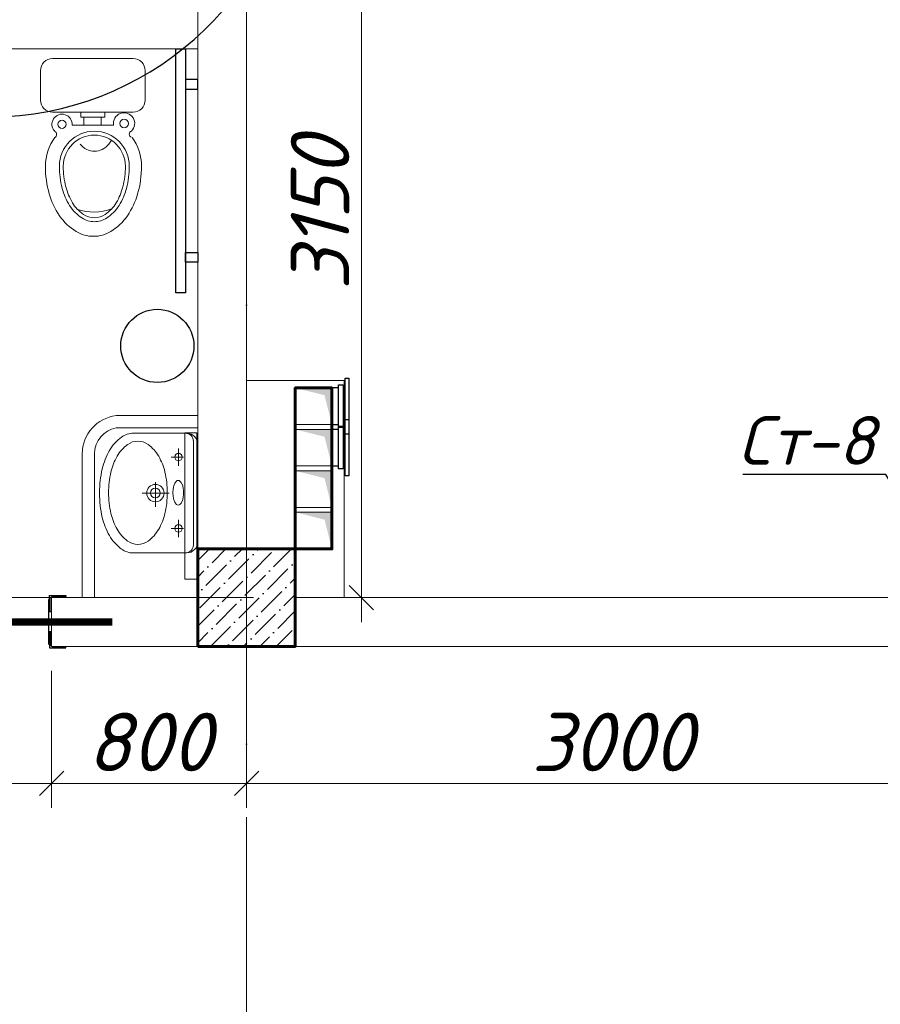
# Model space of a CAD drawing. Header units: millimetres. Extents: x 363306 to 7757304, y 1022887 to 1207196.
# Tile 165 of 256: x 974132 to 977662, y 1077143 to 1081180. Entities that reach past the tile are written whole.
import ezdxf
from ezdxf import colors
from ezdxf.entities.mleader import LeaderData, LeaderLine
from ezdxf.math import Vec2, Vec3

# ---------------------------------------------------------------- set-up
doc = ezdxf.new("R2010")
doc.units = ezdxf.units.MM
doc.linetypes.add('ACAD_ISO10W100', pattern=[18, 12, -3, 0, -3])
for name, color, linetype, lineweight in [('.', 7, 'Continuous', 15), ('5   0.30', 1, 'Continuous', 30), ('размеры', 12, 'Continuous', 15), ('Сантехника', 150, 'Continuous', 13)]:
    doc.layers.add(name, color=color, linetype=linetype, lineweight=lineweight)
doc.layers.add('0 @ 100', color=7, linetype='Continuous')
doc.layers.add('kcd_tx', color=7, linetype='Continuous')
doc.styles.add('iso', font='isocpeur.TTF')
doc.styles.add('ISOCPEUR', font='isocpeur.TTF')
doc.styles.get("Standard").update_dxf_attribs({"font": 'isocpeui.ttf'})
doc.styles.add('ГОСТ 2.304', font='isocpeui.ttf')
doc.dimstyles.new('Санжар', dxfattribs={"dimtxt": 240, "dimasz": 200, "dimexe": 200, "dimexo": 200, "dimgap": 50, "dimtad": 1, "dimdec": 0, "dimtxsty": 'Standard', "dimblk": 'OBLIQUE', "dimcen": 2.5, "dimdle": 200, "dimclrd": 152, "dimclre": 152, "dimclrt": 152, "dimadec": 0, "dimazin": 0, "dimtfac": 1, "dimtdec": 0, "dimtmove": 0, "dimatfit": 3, "dimldrblk": 'OBLIQUE', "dimfxl": 0, "dimlwd": 0, "dimlwe": 0, "dimarcsym": 0})

# ---------------------------------------------------------------- blocks, each defined once
blk = doc.blocks.new('Раковина')
at = {"layer": 'Сантехника'}
for p, q in [((-272.7, -142), (-272.7, 108.5)), ((272.7, 108.5), (272.7, -142)), ((0, -61.3), (0, 61.3)), ((49.5, 1.4), (-63, 1.4)), ((-161, -127), (-161, -69.9)), ((164.1, -127), (164.1, -69.9)), ((-121.4, -104.1), (-200.6, -104.1)), ((203.6, -104.1), (124.5, -104.1)), ((-239.8, -172), (0, -172)), ((239.8, -172), (0, -172)), ((0, -192), (-222.7, -192)), ((222.7, -192), (0, -192))]:
    blk.add_line(p, q, dxfattribs=at)
for centre, radius in [((0, 1.4), 39.9), ((0, 1.4), 22.4), ((-161, -104.1), 17.1), ((164.1, -104.1), 17.1)]:
    blk.add_circle(centre, radius, dxfattribs=at)
for centre, radius, start, end in [((-39.1, -60), 312.1, 103.2739, 119.663), ((-1.8, -218.2), 474.6, 90, 103.2739), ((-1.8, -218.2), 474.6, 89.7855, 90), ((1.8, -218.2), 474.6, 90, 90.2145), ((1.8, -218.2), 474.6, 76.7261, 90), ((39.1, -60), 312.1, 60.337, 76.7261), ((-95.9, 39.7), 197.4, 119.663, 143.9722), ((-30.9, -59.3), 270.9, 103.2739, 119.663), ((1.5, -196.6), 412, 90, 103.2739), ((1.5, -196.6), 412, 76.7261, 90), ((33.9, -59.3), 270.9, 60.337, 76.7261), ((95.9, 39.7), 197.4, 36.0278, 60.337), ((-181.5, 102), 91.5, 143.9722, 180), ((-80.1, 27.3), 171.3, 119.663, 143.9722), ((83.2, 27.3), 171.3, 36.0278, 60.337), ((181.5, 102), 91.5, 0, 36.0278), ((-181.5, 102), 91.5, 180, 184.1196), ((-154.5, 81.3), 79.4, 143.9722, 180), ((157.6, 81.3), 79.4, 0, 36.0278), ((181.5, 102), 91.5, 355.8804, 0), ((-154.5, 81.3), 79.4, 180, 216.0278), ((157.6, 81.3), 79.4, 323.9722, 0), ((-80.1, 135.4), 171.3, 216.0278, 240.337), ((83.2, 135.4), 171.3, 299.663, 323.9722), ((-30.9, 221.9), 270.9, 240.337, 256.7261), ((1.5, 359.2), 412, 256.7261, 270), ((1.5, 359.2), 412, 270, 283.2739), ((33.9, 221.9), 270.9, 283.2739, 299.663), ((-22.1, -123.1), 40.8, 113.3198, 136.143), ((-7.8, -156), 76.8, 100.124, 113.3198), ((1.5, -208.6), 130.2, 90, 100.124), ((1.5, -208.6), 130.2, 79.876, 90), ((10.9, -156), 76.8, 66.6802, 79.876), ((25.2, -123.1), 40.8, 43.857, 66.6802), ((-43.2, -102.7), 11.5, 136.143, 180), ((-43.2, -102.7), 11.5, 180, 223.857), ((-22.1, -82.4), 40.8, 223.857, 246.6802), ((-7.8, -49.4), 76.8, 246.6802, 259.876), ((1.5, 3.2), 130.2, 259.876, 270), ((1.5, 3.2), 130.2, 270, 280.124), ((10.9, -49.4), 76.8, 280.124, 293.3198), ((25.2, -82.4), 40.8, 293.3198, 316.143), ((46.3, -102.7), 11.5, 0, 43.857), ((46.3, -102.7), 11.5, 316.143, 0), ((-235.8, -135.2), 37.1, 180, 270), ((-222.7, -142), 50, 180, 270), ((222.7, -142), 50, 270, 0), ((235.8, -135.2), 37.1, 270, 0)]:
    blk.add_arc(centre, radius, start, end, dxfattribs=at)
blk = doc.blocks.new('42')
at = {"layer": 'Сантехника', "lineweight": 15, "ltscale": 5}
for p, q in [((16810613.9, -7008752.9), (16810733.9, -7008752.9)), ((16810613.9, -7008752.9), (16810733.9, -7008752.9)), ((16810563.9, -7009132.9), (16810563.9, -7008802.9)), ((16810563.9, -7009132.9), (16810563.9, -7008802.9)), ((16810783.9, -7008802.9), (16810783.9, -7009132.9)), ((16810783.9, -7008802.9), (16810783.9, -7009132.9)), ((16810836.8, -7008930.3), (16810836.8, -7008883.1)), ((16810836.8, -7008930.3), (16810836.8, -7008883.1)), ((16810783.9, -7008918.1), (16810804.6, -7008918.1)), ((16810783.9, -7009017.7), (16810783.9, -7008918.1)), ((16810783.9, -7008918.1), (16810804.6, -7008918.1)), ((16810783.9, -7009017.7), (16810783.9, -7008918.1)), ((16810804.6, -7008918.1), (16810804.6, -7008930.3)), ((16810804.6, -7008918.1), (16810804.6, -7008930.3)), ((16810804.6, -7008930.3), (16810836.8, -7008930.3)), ((16810804.6, -7008930.3), (16810804.6, -7009002)), ((16810804.6, -7008930.3), (16810836.8, -7008930.3)), ((16810804.6, -7008930.3), (16810804.6, -7009002)), ((16810836.8, -7009002), (16810836.8, -7008930.3)), ((16810836.8, -7009002), (16810836.8, -7008930.3)), ((16810804.6, -7009017.7), (16810783.9, -7009017.7)), ((16810804.6, -7009017.7), (16810783.9, -7009017.7)), ((16810804.6, -7009002), (16810804.6, -7009017.7)), ((16810838.9, -7009002), (16810804.6, -7009002)), ((16810804.6, -7009002), (16810804.6, -7009017.7)), ((16810838.9, -7009002), (16810804.6, -7009002)), ((16810836.8, -7009053.1), (16810836.8, -7009002)), ((16810836.8, -7009053.1), (16810836.8, -7009002)), ((16810733.9, -7009182.9), (16810613.9, -7009182.9)), ((16810733.9, -7009182.9), (16810613.9, -7009182.9))]:
    blk.add_line(p, q, dxfattribs=at)
for centre, radius in [((16810833.5, -7008841.6), 16.8), ((16810833.5, -7008841.6), 16.8), ((16810829.9, -7009096.1), 17.7), ((16810829.9, -7009096.1), 17.7)]:
    blk.add_circle(centre, radius, dxfattribs=at)
for centre, radius, start, end in [((16810613.9, -7008802.9), 50, 90, 180), ((16810613.9, -7008802.9), 50, 90, 180), ((16810733.9, -7008802.9), 50, 0, 90), ((16810733.9, -7008802.9), 50, 0, 90), ((16811005, -7008970.5), 197.2, 90, 126.6276), ((16811005, -7008970.5), 197.2, 90, 126.6276), ((16811005, -7008970.5), 197.2, 90, 126.6276), ((16811005, -7008970.5), 197.2, 90, 126.6276), ((16811005, -7009191.7), 418.4, 74.1534, 90), ((16811005, -7009191.7), 418.4, 74.1534, 90), ((16811005, -7009191.7), 418.4, 74.1534, 90), ((16811005, -7009191.7), 418.4, 74.1534, 90), ((16810833.5, -7008841.6), 41.7, 46.3561, 274.5234), ((16810833.5, -7008841.6), 41.7, 46.3561, 274.5234), ((16810875.1, -7008804), 14.8, 210.1316, 329.8684), ((16810875.1, -7008804), 14.8, 210.1316, 329.8684), ((16811035.9, -7009082.9), 305.2, 55.5781, 74.1534), ((16811005, -7008974.1), 143.4, 90, 270), ((16811005, -7008974.1), 143.4, 90, 270), ((16811005, -7008974.1), 127.3, 90, 270), ((16811005, -7008974.1), 127.3, 90, 270), ((16811005, -7009191.8), 361.1, 75.3961, 90), ((16811005, -7009191.8), 361.1, 75.3961, 90), ((16811005, -7009199), 352.3, 76.0396, 90), ((16811005, -7009199), 352.3, 76.0396, 90), ((16811032.6, -7009088), 237.8, 59.0295, 76.0396), ((16811032.6, -7009088), 237.8, 59.0295, 76.0396), ((16811033, -7009084.4), 250.1, 57.8288, 75.3961), ((16811033, -7009084.4), 250.1, 57.8288, 75.3961), ((16811083.1, -7009014), 221.7, 31.1508, 55.5781), ((16811074.6, -7009017.9), 156.2, 34.6124, 59.0295), ((16811074.6, -7009017.9), 156.2, 34.6124, 59.0295), ((16811075.6, -7009016.6), 170.1, 33.3646, 57.8288), ((16811075.6, -7009016.6), 170.1, 33.3646, 57.8288), ((16811155.1, -7008970.5), 137.7, 0, 31.1508), ((16810858.9, -7008981.6), 86.5, 26.3453, 50.0898), ((16810858.9, -7008981.6), 86.5, 26.3453, 50.0898), ((16810980.2, -7008972.3), 213, 339.9995, 18.4846), ((16810980.2, -7008972.3), 213, 339.9995, 18.4846), ((16811138.2, -7008974.1), 78.9, 0, 34.6124), ((16811138.2, -7008974.1), 78.9, 0, 34.6124), ((16811140.3, -7008974.1), 92.6, 0, 33.3646), ((16811140.3, -7008974.1), 92.6, 0, 33.3646), ((16810873.2, -7008974.5), 70.5, 0, 26.3453), ((16810873.2, -7008974.5), 70.5, 0, 26.3453), ((16810873.2, -7008974.5), 70.5, 333.6547, 0), ((16810873.2, -7008974.5), 70.5, 333.6547, 0), ((16811138.2, -7008974.1), 78.9, 325.3876, 0), ((16811138.2, -7008974.1), 78.9, 325.3876, 0), ((16811140.3, -7008974.1), 92.6, 326.6354, 0), ((16811140.3, -7008974.1), 92.6, 326.6354, 0), ((16811155.1, -7008970.5), 137.7, 328.8492, 0), ((16810858.9, -7008967.4), 86.5, 309.9102, 333.6547), ((16810858.9, -7008967.4), 86.5, 309.9102, 333.6547), ((16811074.6, -7008930.2), 156.2, 300.9705, 325.3876), ((16811074.6, -7008930.2), 156.2, 300.9705, 325.3876), ((16810829.9, -7009096.1), 43.6, 80.8208, 316.5729), ((16810829.9, -7009096.1), 43.6, 80.8208, 316.5729), ((16810849.6, -7008956.3), 101, 299.2377, 309.9102), ((16810849.6, -7008956.3), 101, 299.2377, 309.9102), ((16811075.6, -7008931.5), 170.1, 302.1712, 326.6354), ((16811075.6, -7008931.5), 170.1, 302.1712, 326.6354), ((16811083.1, -7008927), 221.7, 304.4219, 328.8492), ((16811083.1, -7008927), 221.7, 304.4219, 328.8492), ((16811005, -7008749.1), 352.3, 270, 283.9604), ((16811005, -7008749.1), 352.3, 270, 283.9604), ((16811032.6, -7008860.1), 237.8, 283.9604, 300.9705), ((16811032.6, -7008860.1), 237.8, 283.9604, 300.9705), ((16811033, -7008863.7), 250.1, 284.6039, 302.1712), ((16811033, -7008863.7), 250.1, 284.6039, 302.1712), ((16810613.9, -7009132.9), 50, 180, 270), ((16810613.9, -7009132.9), 50, 180, 270), ((16810733.9, -7009132.9), 50, 270, 0), ((16810733.9, -7009132.9), 50, 270, 0), ((16810873.9, -7009130.9), 13.6, 20.6387, 159.3613), ((16810873.9, -7009130.9), 13.6, 20.6387, 159.3613), ((16811005, -7008970.5), 197.2, 233.3724, 270), ((16811005, -7008970.5), 197.2, 233.3724, 270), ((16811005, -7008756.3), 361.1, 270, 284.6039), ((16811005, -7008756.3), 361.1, 270, 284.6039), ((16811035.9, -7008858.1), 305.2, 285.8466, 304.4219), ((16811035.9, -7008858.1), 305.2, 285.8466, 304.4219), ((16811005, -7008749.3), 418.4, 270, 285.8466), ((16811005, -7008749.3), 418.4, 270, 285.8466)]:
    blk.add_arc(centre, radius, start, end, dxfattribs=at)
at = {"layer": 'Сантехника', "lineweight": 5}
for centre, radius, start, end in [((16811035.9, -7009082.9), 305.2, 55.5781, 74.1534), ((16811083.1, -7009014), 221.7, 31.1508, 55.5781)]:
    blk.add_arc(centre, radius, start, end, dxfattribs=at)
blk = doc.blocks.new('EBF')
at = {"color": 5, "lineweight": 30, "ltscale": 100}
for points in [[(1294386.3, 1827283.5), (1294536.3, 1827283.5), (1294536.3, 1827310.5), (1294386.3, 1827310.5)], [(1294346.3, 1827255.5), (1294576.3, 1827255.5), (1294576.3, 1827240.5), (1294346.3, 1827240.5)], [(1294373.8, 1827283.5), (1294548.8, 1827283.5), (1294548.8, 1827263.5), (1294373.8, 1827263.5)]]:
    blk.add_lwpolyline(points, close=True, dxfattribs=at)
blk = doc.blocks.new('*U25')
at = {"color": 0, "linetype": 'ByBlock', "lineweight": -2, "ltscale": 100}
blk.add_lwpolyline([(0, 0), (63, 0), (63, 2.7, 0.414214), (60.7, 5), (12, 5, -0.414214), (5, 12), (5, 60.7, 0.414214), (2.7, 63), (0, 63)], format="xyb", close=True, dxfattribs=at)
blk = doc.blocks.new('_Oblique')
at = {"color": 0, "linetype": 'ByBlock', "lineweight": -2}
blk.add_line((-0.5, -0.5), (0.5, 0.5), dxfattribs=at)
blk = doc.blocks.new('*D483')
at = {"layer": 'Defpoints', "color": 0, "lineweight": 25, "transparency": 16777216}
for p in [(973212.3, 1078610.4), (974262.3, 1078610.4), (974262.3, 1078048.3)]:
    blk.add_point(p, dxfattribs=at)
at = {"layer": 'kcd_tx', "lineweight": 0, "transparency": 16777216}
for p, q in [((973212.3, 1078510.4), (973212.3, 1077948.3)), ((974262.3, 1078510.4), (974262.3, 1077948.3)), ((973112.3, 1078048.3), (974362.3, 1078048.3))]:
    blk.add_line(p, q, dxfattribs=at)
at = {"layer": 'kcd_tx', "lineweight": 0, "transparency": 16777216, "xscale": 100, "yscale": 100, "zscale": 100, "rotation": 180}
blk.add_blockref('_Oblique', (973212.3, 1078048.3), dxfattribs=at)
at = {"layer": 'kcd_tx', "lineweight": 0, "transparency": 16777216, "xscale": 100, "yscale": 100, "zscale": 100}
blk.add_blockref('_Oblique', (974262.3, 1078048.3), dxfattribs=at)
at = {"layer": 'kcd_tx', "lineweight": 30, "transparency": 16777216, "insert": (973737.3, 1078218.3), "char_height": 240, "attachment_point": 5}
blk.add_mtext('1050', dxfattribs=at)
blk = doc.blocks.new('*D484')
at = {"layer": 'Defpoints', "color": 0, "lineweight": 25, "transparency": 16777216}
for p in [(974262.3, 1078610.4), (975062.3, 1078610.4), (975062.3, 1078048.3)]:
    blk.add_point(p, dxfattribs=at)
at = {"layer": 'kcd_tx', "lineweight": 0, "transparency": 16777216}
for p, q in [((974262.3, 1078510.4), (974262.3, 1077948.3)), ((975062.3, 1078510.4), (975062.3, 1077948.3)), ((974162.3, 1078048.3), (975162.3, 1078048.3))]:
    blk.add_line(p, q, dxfattribs=at)
at = {"layer": 'kcd_tx', "lineweight": 0, "transparency": 16777216, "xscale": 100, "yscale": 100, "zscale": 100, "rotation": 180}
blk.add_blockref('_Oblique', (974262.3, 1078048.3), dxfattribs=at)
at = {"layer": 'kcd_tx', "lineweight": 0, "transparency": 16777216, "xscale": 100, "yscale": 100, "zscale": 100}
blk.add_blockref('_Oblique', (975062.3, 1078048.3), dxfattribs=at)
at = {"layer": 'kcd_tx', "lineweight": 30, "transparency": 16777216, "insert": (974662.3, 1078218.3), "char_height": 240, "attachment_point": 5}
blk.add_mtext('800', dxfattribs=at)
blk = doc.blocks.new('*D688')
at = {"layer": 'Defpoints', "color": 0, "lineweight": 25, "transparency": 16777216}
for p in [(975062.3, 1081960.4), (975533.7, 1081960.4), (975162.3, 1078810.4)]:
    blk.add_point(p, dxfattribs=at)
at = {"layer": 'kcd_tx', "lineweight": 0, "transparency": 16777216}
for p, q in [((975533.7, 1078710.4), (975533.7, 1082060.4)), ((975162.3, 1081960.4), (975633.7, 1081960.4)), ((975262.3, 1078810.4), (975633.7, 1078810.4))]:
    blk.add_line(p, q, dxfattribs=at)
at = {"layer": 'kcd_tx', "lineweight": 0, "transparency": 16777216, "xscale": 100, "yscale": 100, "zscale": 100}
for p, rotation in [((975533.7, 1081960.4), 90), ((975533.7, 1078810.4), 270)]:
    blk.add_blockref('_Oblique', p, dxfattribs=dict(at, rotation=rotation))
at = {"layer": 'kcd_tx', "lineweight": 30, "transparency": 16777216, "insert": (975363.7, 1080385.4), "char_height": 240, "attachment_point": 5, "rotation": 90}
blk.add_mtext('3150', dxfattribs=at)
blk = doc.blocks.new('*D485')
at = {"layer": 'Defpoints', "color": 0, "lineweight": 25, "transparency": 16777216}
for p in [(975062.3, 1078610.4), (978062.3, 1078618.3), (978062.3, 1078048.3)]:
    blk.add_point(p, dxfattribs=at)
at = {"layer": 'kcd_tx', "lineweight": 0, "transparency": 16777216}
for p, q in [((975062.3, 1078510.4), (975062.3, 1077948.3)), ((978062.3, 1078518.3), (978062.3, 1077948.3)), ((974962.3, 1078048.3), (978162.3, 1078048.3))]:
    blk.add_line(p, q, dxfattribs=at)
at = {"layer": 'kcd_tx', "lineweight": 0, "transparency": 16777216, "xscale": 100, "yscale": 100, "zscale": 100, "rotation": 180}
blk.add_blockref('_Oblique', (975062.3, 1078048.3), dxfattribs=at)
at = {"layer": 'kcd_tx', "lineweight": 0, "transparency": 16777216, "xscale": 100, "yscale": 100, "zscale": 100}
blk.add_blockref('_Oblique', (978062.3, 1078048.3), dxfattribs=at)
at = {"layer": 'kcd_tx', "lineweight": 30, "transparency": 16777216, "insert": (976562.3, 1078218.3), "char_height": 240, "attachment_point": 5}
blk.add_mtext('3000', dxfattribs=at)
blk = doc.blocks.new('5TWE')
at = {"color": 116, "lineweight": 0, "true_color": 0x136734, "const_width": 30}
blk.add_lwpolyline([(671011.7, 1826860), (672561.7, 1826860)], dxfattribs=at)
at = {"layer": '5   0.30', "color": 5, "lineweight": 30, "ltscale": 200}
for p, q in [((671273.9, 1826952.1), (671273.9, 1826767.9)), ((672299.5, 1826952.1), (672299.5, 1826767.9))]:
    blk.add_line(p, q, dxfattribs=at)
at = {"layer": '5   0.30', "color": 5, "lineweight": 30, "ltscale": 200, "yscale": 1.05763968, "zscale": 1.05763968, "rotation": 180}
for p, xscale in [((671269.8, 1826968.4), 1.05763968), ((672303.5, 1826968.4), -1.05763968)]:
    blk.add_blockref('*U25', p, dxfattribs=dict(at, xscale=xscale))
at = {"layer": '5   0.30', "color": 5, "lineweight": 30, "ltscale": 200, "extrusion": (0, 0, -1), "yscale": 1.05763968, "zscale": -1.05763968}
for p, xscale in [((-671269.8, 1826753.5), 1.05763968), ((-672303.5, 1826753.5), -1.05763968)]:
    blk.add_blockref('*U25', p, dxfattribs=dict(at, xscale=xscale))
at = {"color": 18, "lineweight": 0, "true_color": 0x000000, "insert": (671463.5, 1827218.6), "char_height": 200, "width": 262.818, "attachment_point": 1}
blk.add_mtext('{\\C116;\\c3434259;Пм-1}', dxfattribs=at)
ml = blk.add_multileader_mtext('Standard')
ml.set_content('{\\fISOCPEUR|b0|i1|c204|p34;\\C5;Ст-6}', color=256, style='ISOCPEUR')
ml.set_leader_properties()
ml.build(insert=Vec2(0, 0))
ml.multileader.update_dxf_attribs({"text_left_attachment_type": 6, "text_right_attachment_type": 6, "dogleg_length": 0.208, "arrow_head_size": 187.5, "scale": 100})
ctx = ml.context
ctx.base_point, ctx.scale, ctx.char_height, ctx.arrow_head_size, ctx.landing_gap_size, ctx.plane_origin = Vec3(671509.9, 1827427), 100, 200, 187.5, 0, Vec3(675899.8, 1828882)
ctx.left_attachment, ctx.right_attachment, ctx.text_align_type = 6, 6, 1
notes = []
notes.append((ctx, [(1, (1, 1, 0), (672127.8, 1827427), (-1, 0), 20.8, [(2, [(671269.8, 1826968.4)], 0, []), (1, [(672322.3, 1826960), (672322.3, 1826960)], 0, [])])]))
ctx.mtext.insert, ctx.mtext.alignment, ctx.mtext.flow_direction = Vec3(671808.4, 1827667), 2, 5
for ctx, leaders in notes:
    for number, flags, end, landing, length, lines in leaders:
        leader = LeaderData()
        leader.index, (leader.has_last_leader_line, leader.has_dogleg_vector, leader.attachment_direction) = number, flags
        leader.last_leader_point, leader.dogleg_vector, leader.dogleg_length = Vec3(end), Vec3(landing), length
        for number, points, colour, breaks in lines:
            line = LeaderLine()
            line.index, line.vertices, line.color, line.breaks = number, Vec3.list(points), colors.encode_raw_color(colour), breaks
            leader.lines.append(line)
        ctx.leaders.append(leader)

msp = doc.modelspace()

# ---------------------------------------------------------------- hatches: boundary and pattern name
at = {"layer": '.', "lineweight": 0, "ltscale": 100, "transparency": 33554687}
h = msp.add_hatch(color=256, dxfattribs=at)
h.dxf.hatch_style = 1
h.paths.add_polyline_path([(975262.268, 1079670.387), (975412.268, 1079670.387), (975412.268, 1079520.387), (975382.216, 1079640.336)])
h = msp.add_hatch(color=256, dxfattribs=at)
h.dxf.hatch_style = 1
h.paths.add_polyline_path([(975262.268, 1079500.387), (975412.268, 1079500.387), (975412.268, 1079350.387), (975382.216, 1079470.336)])
h = msp.add_hatch(color=256, dxfattribs=at)
h.dxf.hatch_style = 1
h.paths.add_polyline_path([(975262.268, 1079330.387), (975412.268, 1079330.387), (975412.268, 1079180.387), (975382.216, 1079300.336)])
h = msp.add_hatch(color=256, dxfattribs=at)
h.dxf.hatch_style = 1
h.paths.add_polyline_path([(975262.268, 1079160.387), (975412.268, 1079160.387), (975412.268, 1079010.387), (975382.216, 1079130.336)])
at = {"ltscale": 100}
h = msp.add_hatch(dxfattribs=at)
h.set_pattern_fill('ANSI36', color=256, scale=15, style=0)
h.set_pattern_definition([(45, (-16049700.283, 10261840.387), (25.25697034, 92.60889125), [119.0625, -23.8125, 0, -23.8125])])
h.paths.add_polyline_path([(975262.268, 1079010.387), (974862.268, 1079010.387), (974862.268, 1078610.387), (975262.268, 1078610.387)])

# ---------------------------------------------------------------- linework, layer by layer
at = {"color": 1, "linetype": 'ACAD_ISO10W100', "lineweight": 9, "ltscale": 100}
for p, q in [((975062.268, 1085110.387), (975062.268, 1066417.835)), ((998492.268, 1078810.387), (969088.863, 1078810.387))]:
    msp.add_line(p, q, dxfattribs=at)
at = {"lineweight": 0, "ltscale": 100}
for p, q in [((974862.268, 1079010.387), (974862.268, 1084910.387)), ((975062.268, 1079010.387), (975062.268, 1084910.387)), ((973212.267, 1081060.387), (974862.267, 1081060.387)), ((974862.267, 1078810.387), (974262.267, 1078810.387)), ((974262.267, 1078810.387), (974262.267, 1078610.387)), ((980862.268, 1078810.387), (975262.268, 1078810.387)), ((982412.268, 1078610.387), (974262.267, 1078610.387))]:
    msp.add_line(p, q, dxfattribs=at)
at = {"lineweight": 25, "ltscale": 100}
msp.add_lwpolyline([(975267.406, 1084562.953, 0.86806245), (972744.172, 1084544.469), (972744.172, 1081867.154, 0.86806245), (975267.406, 1081885.637)], format="xyb", close=True, dxfattribs=at)
for points in [[(974812.268, 1081060.318), (974812.159, 1080060.358), (974772.159, 1080060.358), (974772.268, 1081060.318)], [(974812.268, 1080935.044), (974812.268, 1080895.044), (974862.268, 1080895.044), (974862.268, 1080935.044)], [(974812.268, 1080185.632), (974812.268, 1080225.632), (974862.268, 1080225.632), (974862.268, 1080185.632)]]:
    msp.add_lwpolyline(points, close=True)
at = {"color": 116, "lineweight": 0, "ltscale": 100, "true_color": 0x136734}
msp.add_lwpolyline([(975062.268, 1079700.387), (975462.268, 1079700.387), (975462.268, 1078810.387)], dxfattribs=at)
at = {"lineweight": 0, "ltscale": 100}
for points in [[(975262.268, 1079670.387), (975412.268, 1079670.387), (975412.268, 1079520.387), (975262.268, 1079520.387)], [(975262.268, 1079500.387), (975412.268, 1079500.387), (975412.268, 1079350.387), (975262.268, 1079350.387)], [(974808.459, 1079486.534), (974858.459, 1079486.534), (974858.459, 1078886.534), (974808.459, 1078886.534)], [(975262.268, 1079330.387), (975412.268, 1079330.387), (975412.268, 1079180.387), (975262.268, 1079180.387)], [(975262.268, 1079160.387), (975412.268, 1079160.387), (975412.268, 1079010.387), (975262.268, 1079010.387)]]:
    msp.add_lwpolyline(points, close=True, dxfattribs=at)
at = {"color": 5, "lineweight": 60}
msp.add_lwpolyline([(975262.268, 1079010.387), (975412.268, 1079010.387), (975412.268, 1079670.387), (975262.268, 1079670.387)], close=True, dxfattribs=at)
at = {"lineweight": 0, "ltscale": 100}
for points in [[(974862.268, 1079556.868), (974527.109, 1079556.868)], [(974862.268, 1079506.868), (974527.109, 1079506.868)], [(974388.103, 1078810.387), (974388.103, 1079400.672)], [(974438.103, 1078810.387), (974438.103, 1079400.672)]]:
    msp.add_lwpolyline(points, dxfattribs=at)
at = {"ltscale": 100}
msp.add_circle((974696.182, 1079842.635), 150, dxfattribs=at)
at = {"lineweight": 0, "ltscale": 100}
for centre, radius, start, end in [((974547.147, 1079399.083), 159.052, 97.237452, 179.427622), ((974548.436, 1079398.595), 110.353, 101.143282, 178.92166)]:
    msp.add_arc(centre, radius, start, end, dxfattribs=at)
at = {"layer": 'размеры', "lineweight": 60, "ltscale": 5}
msp.add_lwpolyline([(974862.268, 1078610.387), (975262.268, 1078610.387), (975262.268, 1079010.387), (974862.268, 1079010.387)], close=True, dxfattribs=at)

# ---------------------------------------------------------------- block references
at = {"xscale": -1, "rotation": 90}
msp.add_blockref('42', (-6034536.258, 17891584.845), dxfattribs=at)
at = {"color": 2, "lineweight": 0, "rotation": 90.00000000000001}
for p in [(2802722.746, -214865.924), (2802722.746, -215035.924)]:
    msp.add_blockref('EBF', p, dxfattribs=at)
at = {"color": 18, "lineweight": 30, "true_color": 0x000000}
msp.add_blockref('5TWE', (301950.601, -748149.583), dxfattribs=at)
at = {"layer": 'Сантехника', "extrusion": (0, 0, -1), "xscale": -0.8990186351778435, "yscale": 0.8990186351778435, "zscale": -0.8990186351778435, "rotation": 270}
msp.add_blockref('Раковина', (-974689.635, 1079239.079), dxfattribs=at)

# ---------------------------------------------------------------- texts
at = {"lineweight": 9, "insert": (954613.151, 1083015.009), "char_height": 400, "width": 9717.00309, "attachment_point": 1, "style": 'iso'}
msp.add_mtext('\\pi1764.372;{\\fISOCPEUR|b0|i1|c204|p34;Примерных вид для\\P\\pi488.236;стена монтажа (Газоблок)}', dxfattribs=at)
at = {"layer": '0 @ 100', "color": 7, "insert": (761996.908, 1075986.433), "char_height": 318.940213, "width": 19697.5359, "attachment_point": 4, "style": 'ГОСТ 2.304'}
msp.add_mtext('\\pi5457.36288;{\\fISOCPEUR|b1|i1|c204|p34;Характеристика участка строительства:\\P\\pi0;\\P}Расчетная зимняя температура воздух 15 °С.\\PСкоростной напор ветра   - 38кг/м2.\\PВес снегового покрова    - 50кг/м2.\\PКлассификация зданий по функциональной пожарной опасности - Ф 4.1 \\PКоэффициент надежности по назначению - 0.95\\P\\P^IПроектом разработано подъёмник для мало мобильных граждан населения грузоподъемностью 250 кг. скоростью 0,25 см/с. Двери шахт подъёмника противопожарные с пределом огнестойкости El 30. Подъёмники оборудованы кабинами габаритами 1500х1500 мм, ширина дверей кабины обеспечивает проезд инвалидной коляски. Для экстренных случаев подъёмник оснащен дополнительным аккумулятором и механическим спуском для безопасного спуска пассажира в нулевую отметку. Так же в дверях подъёмника установлены замки датчики которые открываются с ключевыми картами, чтобы открыть двери подъёмника.\\P^IС внешней и внутренней стороны наружных стен предусмотрено обшивка из аквапанелей толщиной 12,5мм с утеплением из минераловатной ваты на кварцевой основе, А =0,040 Вт/мС, толщиной 100мм. (по теплотехническому расчету). Наружная отделка из органическое стекло.\\P^IПодрядчик обязан предоставить заказчику сертификаты соответствия и пожарной безопасности на фасадную систему и все применяемые в данной системе материалы и изделия.\\PКонструкции, изделия и материалы применены по действующим стандартам, ТУ, сертификатам. На путях эвакуации используются отделочные материалы, соответствующие требованиям п. 5.25 ШНК 2.01.02-04.\\PОтделка стен с внутренней стороны окраска водоэмульсионными красками светлых тонов. Во внутренней и наружной отделке использованы современные отделочные материалы используемые на территории Республики Узбекистан.\\P^IКрыша - скатная из металлических профилированных листов с полимерными покрытиями с обеих сторон толщ.0,55мм по металлическим конструкциям.\\P^IПо периметру наружных стен устраивается бетонная отмостка. Бетон кл.В 7,5 шириной 1000 мм, толщиной 50 мм по гравийному основанию толщиной 100 мм -150 мм.\\P^IВсе строительно-монтажные работы вести согласно указаний соответствующих строительных норм и проекта производства работ (П.П.Р.) на основании ШНК 3.01.01 - 03 и КМК 3.01.02 - 00.', dxfattribs=at)

# ---------------------------------------------------------------- dimensions: what is measured, and where the dimension line sits
at = {"layer": 'kcd_tx', "color": 244, "lineweight": 30, "true_color": 0x991b1e}
dim = msp.add_linear_dim(base=(975533.716, 1081960.387), p1=(975162.268, 1078810.387), p2=(975062.268, 1081960.387), angle=90, dimstyle='Санжар', override={"dimasz": 100, "dimexe": 100, "dimexo": 100, "dimdle": 100, "dimclrd": 256, "dimclre": 256, "dimclrt": 256, "dimtmove": 1, "dimfxl": 0, "dimarcsym": 2}, dxfattribs=at)
dim.commit()
dim.dimension.update_dxf_attribs({"geometry": '*D688', "text_midpoint": (975363.716, 1080385.387)})
for base, p1, p2, picture, middle in [((974262.267, 1078048.331), (973212.267, 1078610.387), (974262.267, 1078610.387), '*D483', (973737.267, 1078218.331)), ((975062.268, 1078048.331), (974262.267, 1078610.387), (975062.268, 1078610.387), '*D484', (974662.267, 1078218.331)), ((978062.268, 1078048.331), (975062.268, 1078610.387), (978062.268, 1078618.292), '*D485', (976562.268, 1078218.331))]:
    dim = msp.add_linear_dim(base=base, p1=p1, p2=p2, dimstyle='Санжар', override={"dimasz": 100, "dimexe": 100, "dimexo": 100, "dimdle": 100, "dimclrd": 256, "dimclre": 256, "dimclrt": 256, "dimtmove": 1, "dimfxl": 0, "dimarcsym": 2}, dxfattribs=at)
    dim.commit()
    dim.dimension.update_dxf_attribs({"geometry": picture, "text_midpoint": middle})

# ---------------------------------------------------------------- leaders
ml = msp.add_multileader_mtext('Standard')
ml.set_content('{\\fISOCPEUR|b0|i1|c204|p34;\\C5;Ст-8}', color=256, style='ISOCPEUR')
ml.set_leader_properties()
ml.build(insert=Vec2(0, 0))
ml.multileader.update_dxf_attribs({"text_left_attachment_type": 6, "text_right_attachment_type": 6, "dogleg_length": 0.208, "arrow_head_size": 187.5, "scale": 100})
ctx = ml.context
ctx.base_point, ctx.scale, ctx.char_height, ctx.arrow_head_size, ctx.landing_gap_size, ctx.plane_origin = Vec3(977054.667, 1079315.166), 100, 200, 187.5, 0, Vec3(973479.711, 1077677.553)
ctx.left_attachment, ctx.right_attachment, ctx.text_align_type = 6, 6, 1
notes = []
notes.append((ctx, [(0, (1, 1, 0), (977684.425, 1079315.166), (-1, 0), 20.819, [(1, [(977684.425, 1079315.166), (978062.268, 1078710.387), (978062.268, 1078710.387)], 0, [])])]))
ctx.mtext.insert, ctx.mtext.width, ctx.mtext.alignment, ctx.mtext.flow_direction = Vec3(977359.136, 1079555.166), 760.27741, 2, 5
for ctx, leaders in notes:
    for number, flags, end, landing, length, lines in leaders:
        leader = LeaderData()
        leader.index, (leader.has_last_leader_line, leader.has_dogleg_vector, leader.attachment_direction) = number, flags
        leader.last_leader_point, leader.dogleg_vector, leader.dogleg_length = Vec3(end), Vec3(landing), length
        for number, points, colour, breaks in lines:
            line = LeaderLine()
            line.index, line.vertices, line.color, line.breaks = number, Vec3.list(points), colors.encode_raw_color(colour), breaks
            leader.lines.append(line)
        ctx.leaders.append(leader)

doc.saveas('drawing.dxf')
